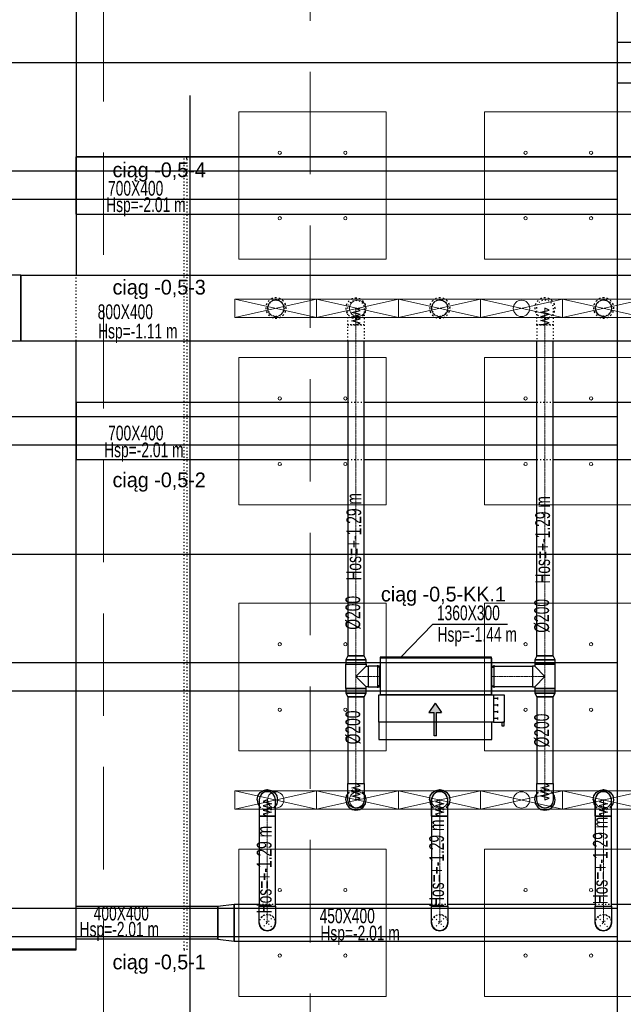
# Model space of a CAD drawing. Header units: centimetres. Extents: x -228435 to 46820, y -89367 to 152985.
# Tile 25 of 252: x -54615 to -47247, y 5505 to 17524. Entities that reach past the tile are written whole.
import ezdxf

# ---------------------------------------------------------------- set-up
doc = ezdxf.new("R2010")
doc.units = ezdxf.units.CM
doc.header["$LTSCALE"] = 50
for name, pattern in [('01-103-Went PP_poziom-0_5$0$DASHDOT', [25.4, 12.7, -6.35, 0, -6.35]), ('Balustrady$0$DASHED', [0.75, 0.5, -0.25]), ('CADVENT_CENTERLINE', [9.9, 7.4, -1, 0.5, -1]), ('CADVENT_HIDDEN', [0.8, 0.25, -0.55]), ('Kondygnacja  -0_5$0$HIDDEN', [9.525, 6.35, -3.175]), ('Kondygnacja  -0_5$0$HIDDEN2', [4.7625, 3.175, -1.5875]), ('Osie rzutów$0$DASHDOT2', [12.7, 6.35, -3.175, 0, -3.175])]:
    doc.linetypes.add(name, pattern=pattern)
doc.layers.get('0').update_dxf_attribs({"color": 8})
for name, color, linetype in [('01-103-Went PP_poziom-0_5$0$L_Nawiew', 3, 'Continuous'), ('01-103-Went PP_poziom-0_5$0$L_oś symetrii', 7, 'Continuous'), ('ARCH_WIDOK_KONSTRUKCJA', 8, 'Continuous'), ('bgde-nawiewDETAILS', 1, 'Continuous'), ('bgde-nawiewEXP', 1, 'Continuous'), ('bgde-nawiewHIDDEN', 1, 'Continuous'), ('bgde-tekst', 7, 'Continuous'), ('bgde-wywiewSOL', 5, 'Continuous'), ('Kondygnacja  -0_5$0$ARCH_KONSTR_POWYŻEJ RZUTU', 8, 'Kondygnacja  -0_5$0$HIDDEN'), ('Kondygnacja  -0_5$0$ARCH_KONSTR_POWYŻEJ RZUTU_IST', 8, 'Kondygnacja  -0_5$0$HIDDEN2'), ('Osie rzutów$0$ARCH_INFO_OSIE_IST', 8, 'Osie rzutów$0$DASHDOT2'), ('Osie rzutów$0$ARCH_INFO_OSIE_OPISY_IST', 8, 'Continuous')]:
    doc.layers.add(name, color=color, linetype=linetype)
for name, color, linetype, lineweight in [('bgde-nawiewCEN', 7, 'Continuous', 13), ('bgde_AJ_specyfikacja', 2, 'Continuous', 30), ('bgde_nawiewnik', 11, 'Continuous', 5), ('SU Lampy kwadratowe  -05$0$ARCH_SUFITY_PODWIESZANE', 8, 'Continuous', 9)]:
    doc.layers.add(name, color=color, linetype=linetype, lineweight=lineweight)

# ---------------------------------------------------------------- blocks, each defined once
blk = doc.blocks.new('Osie rzutów')
at = {"layer": 'Osie rzutów$0$ARCH_INFO_OSIE_IST', "ltscale": 10}
for p, q in [((6860, 12510), (6860, 4623.26)), ((4436.04, 6200), (15156.54, 6200)), ((4436.04, 5600), (15156.54, 5600))]:
    blk.add_line(p, q, dxfattribs=at)
blk = doc.blocks.new('SU Lampy kwadratowe  -05$0$moduł sufitu')
at = {"layer": 'SU Lampy kwadratowe  -05$0$ARCH_SUFITY_PODWIESZANE'}
for points in [[(60, -60), (240, -60), (240, -240), (60, -240)], [(360, -60), (540, -60), (540, -240), (360, -240)], [(60, -360), (240, -360), (240, -540), (60, -540)], [(360, -360), (540, -360), (540, -540), (360, -540)]]:
    blk.add_lwpolyline(points, close=True, dxfattribs=at)
for centre in [(110, -110), (190, -110), (410, -110), (490, -110), (110, -190), (190, -190), (410, -190), (490, -190), (110, -410), (190, -410), (410, -410), (490, -410), (110, -490), (190, -490), (410, -490), (490, -490)]:
    blk.add_circle(centre, 2, dxfattribs=at)
blk = doc.blocks.new('SU Lampy kwadratowe  -05')
at = {"layer": 'SU Lampy kwadratowe  -05$0$ARCH_SUFITY_PODWIESZANE'}
for centre in [(7270, 5190), (7350, 5190), (7270, 5110), (7350, 5110)]:
    blk.add_circle(centre, 2, dxfattribs=at)
for p in [(6860, 6200), (6860, 5600)]:
    blk.add_blockref('SU Lampy kwadratowe  -05$0$moduł sufitu', p, dxfattribs=at)
blk = doc.blocks.new('Kondygnacja  -0_5$0$konstrukcja istniejąca -0.5')
at = {"layer": 'Kondygnacja  -0_5$0$ARCH_KONSTR_POWYŻEJ RZUTU_IST', "ltscale": 10}
for points in [[(7382, 6225), (7382, 7375)], [(7538, 6175), (7382, 6175), (7382, 6225), (7538, 6225), (7538, 6175)], [(7382, 5025), (7382, 6175)], [(7382, 6032.9), (6338.5, 6032.9), (6338.5, 6067.9), (7382, 6067.9)], [(7382, 5732.9), (6338.5, 5732.9), (6338.5, 5767.9), (7382, 5767.9)], [(7382, 5432.9), (6338.5, 5432.9), (6338.5, 5467.9), (7382, 5467.9)], [(7382, 5132.9), (6338.5, 5132.9), (6338.5, 5167.9), (7382, 5167.9)]]:
    blk.add_lwpolyline(points, dxfattribs=at)
blk = doc.blocks.new('*a487')
at = {"layer": 'bgde-tekst'}
blk.add_line((0, 0), (911, 0), dxfattribs=at)
blk = doc.blocks.new('*U502')
at = {"layer": '01-103-Went PP_poziom-0_5$0$L_oś symetrii', "linetype": '01-103-Went PP_poziom-0_5$0$DASHDOT', "lineweight": -3}
blk.add_line((0, 0, 0), (0, 0), dxfattribs=at)
blk = doc.blocks.new('A$C066D7839')
at = {"layer": 'bgde_nawiewnik'}
for p, q in [((-50, -11.15), (-50, 11.15)), ((-50, 11.15), (50, 11.15)), ((-50, -11.15), (50, 11.15)), ((50, -11.15), (-50, 11.15)), ((50, 11.15), (50, -11.15)), ((50, -11.15), (-50, -11.15))]:
    blk.add_line(p, q, dxfattribs=at)
blk.add_circle((0, 0), 10, dxfattribs=at)
blk = doc.blocks.new('A$C5B3E7367')
at = {"layer": '01-103-Went PP_poziom-0_5$0$L_Nawiew'}
h = blk.add_hatch(color=256, dxfattribs=at)
h.paths.add_polyline_path([(215, 704), (215, 674), (332, 674), (332, 612), (446, 689), (332, 766), (332, 704)])
h.paths.add_polyline_path([(48, 704), (48, 674), (215, 674), (215, 704)])
for p, q in [((215, 1525), (165, 1525)), ((165, 1525), (165, 1505)), ((165, 1505), (215, 1505)), ((215, 1400), (215, 1530)), ((545, 1530), (215, 1530)), ((215, 1530), (215, 1515)), ((244, 1452), (269, 1452)), ((256, 1452), (256, 1400)), ((326, 1452), (351, 1452)), ((339, 1452), (339, 1400)), ((409, 1452), (434, 1452)), ((421, 1452), (421, 1400)), ((491, 1452), (516, 1452)), ((504, 1452), (504, 1400)), ((545, 1400), (545, 1530)), ((0, 1378), (215, 1378)), ((0, 0), (0, 1378)), ((545, 1400), (215, 1400)), ((215, 1400), (215, 1378)), ((215, 1378), (215, 0)), ((545, 0), (545, 1400)), ((446, 689), (332, 766)), ((332, 704), (332, 766)), ((48, 704), (332, 704)), ((48, 704), (48, 674)), ((48, 674), (332, 674)), ((446, 689), (332, 612)), ((332, 612), (332, 674)), ((215, 0), (0, 0)), ((215, 0), (545, 0))]:
    blk.add_line(p, q, dxfattribs=at)
blk = doc.blocks.new('A$C53CA46B8')
at = {"layer": 'bgde-wywiewSOL'}
for p, q in [((200, 481), (-250, 481)), ((-250, 481), (-250, -879)), ((113, 511), (-162, 511)), ((-137, 481), (-137, 511)), ((88, 481), (88, 511)), ((200, 481), (200, -879)), ((200, -879), (-250, -879)), ((113, -909), (-162, -909)), ((-137, -879), (-137, -909)), ((88, -879), (88, -909))]:
    blk.add_line(p, q, dxfattribs=at)
at = {"layer": '01-103-Went PP_poziom-0_5$0$L_Nawiew'}
blk.add_blockref('A$C5B3E7367', (-795, -894), dxfattribs=at)

msp = doc.modelspace()

# ---------------------------------------------------------------- linework, layer by layer
at = {"linetype": 'Balustrady$0$DASHED', "lineweight": 20, "ltscale": 50}
msp.add_lwpolyline([(-53592.361, 52511.025), (-51070.214, 52511.025), (-51070.214, 5276.785), (-53592.361, 5276.785)], close=True, dxfattribs=at)
at = {"layer": '01-103-Went PP_poziom-0_5$0$L_Nawiew'}
for p, q in [((-49590.078, 7800.024, 268.272), (-49590.078, 8005.365, 268.272)), ((-49390.078, 7800.024, 268.272), (-49390.078, 8009.779, 268.272)), ((-47590.04, 7800.024, 1978.272), (-47590.04, 8005.365, 1978.272)), ((-47390.04, 7800.024, 1978.272), (-47390.04, 8009.779, 1978.272))]:
    msp.add_line(p, q, dxfattribs=at)
at = {"layer": 'ARCH_WIDOK_KONSTRUKCJA', "linetype": 'CADVENT_HIDDEN', "elevation": 0}
msp.add_lwpolyline([(-52572.2, 15829.984), (-52612.2, 15829.984), (-52612.2, 6169.984), (-52572.2, 6169.984)], close=True, dxfattribs=at)
at = {"layer": 'bgde-nawiewCEN', "linetype": 'CADVENT_CENTERLINE', "ltscale": 0.06}
for p, q in [((-50510.304, 13999.873), (-50510.304, 13999.399)), ((-50510.304, 13999.399), (-50510.304, 13998.273)), ((-50510.304, 13998.273), (-50510.304, 13996.081)), ((-50510.304, 13996.081), (-50510.304, 13992.466)), ((-50510.304, 13992.466), (-50510.304, 13987.073)), ((-50510.304, 13987.073), (-50510.304, 13979.547)), ((-50510.304, 13979.547), (-50510.304, 13969.532)), ((-50510.304, 13969.532), (-50510.304, 13956.673)), ((-50510.304, 13956.673), (-50510.304, 13940.614)), ((-48204.212, 14003.947), (-48204.212, 14003.459)), ((-48204.212, 14003.459), (-48204.212, 14002.301)), ((-48204.212, 14002.301), (-48204.212, 14000.045)), ((-48204.212, 14000.045), (-48204.212, 13996.326)), ((-48204.212, 13996.326), (-48204.212, 13990.778)), ((-48204.212, 13990.778), (-48204.212, 13983.036)), ((-48204.212, 13983.036), (-48204.212, 13972.732)), ((-48204.212, 13972.732), (-48204.212, 13959.503)), ((-48204.212, 13959.503), (-48204.212, 13942.981)), ((-48204.212, 13942.981), (-48204.212, 13922.801)), ((-50510.304, 13940.614), (-50510.304, 13920.999)), ((-50510.304, 13920.999), (-50510.304, 13897.473)), ((-50510.304, 13897.473), (-50510.304, 13869.681)), ((-50510.304, 13869.681), (-50510.304, 13818.569)), ((-48204.212, 13922.801), (-48204.212, 13898.597)), ((-48204.212, 13898.597), (-48204.212, 13870.004)), ((-48204.212, 13870.004), (-48204.212, 13817.421)), ((-50510.304, 13818.569), (-50510.304, 13799.873)), ((-50510.304, 9758.233), (-50510.304, 13799.873)), ((-48204.212, 13817.421), (-48204.212, 13798.186)), ((-48204.212, 9758.233), (-48204.212, 13798.186)), ((-50510.304, 9655.233), (-50510.304, 9758.233)), ((-48204.212, 9655.233), (-48204.212, 9758.233)), ((-50510.304, 9655.233), (-50510.304, 9507.233)), ((-48204.212, 9655.233), (-48204.212, 9507.233)), ((-50510.304, 9507.233), (-50510.304, 9359.233)), ((-50360.304, 9507.233), (-50510.304, 9507.233)), ((-50360.304, 9507.233), (-50220.304, 9507.233)), ((-50216.304, 9507.233), (-50220.304, 9507.233)), ((-48856.304, 9507.233), (-48852.304, 9507.233)), ((-48354.212, 9507.233), (-48852.304, 9507.233)), ((-48354.212, 9507.233), (-48204.212, 9507.233)), ((-48204.212, 9507.233), (-48204.212, 9359.233)), ((-50510.304, 9359.233), (-50510.304, 9256.233)), ((-50510.304, 9256.233), (-50510.304, 8200.12)), ((-48204.212, 9359.233), (-48204.212, 9256.233)), ((-48204.212, 9256.233), (-48204.212, 8198.703)), ((-50510.304, 8200.12), (-50510.304, 8181.437)), ((-50510.304, 8181.437), (-50510.304, 8130.36)), ((-48204.212, 8198.703), (-48204.212, 8180.152)), ((-48204.212, 8180.152), (-48204.212, 8129.438)), ((-50510.304, 8130.36), (-50510.304, 8102.587)), ((-50510.304, 8102.587), (-50510.304, 8079.077)), ((-50510.304, 8079.077), (-50510.304, 8059.475)), ((-50510.304, 8059.475), (-50510.304, 8043.427)), ((-48204.212, 8129.438), (-48204.212, 8101.861)), ((-48204.212, 8101.861), (-48204.212, 8078.518)), ((-48204.212, 8078.518), (-48204.212, 8059.055)), ((-48204.212, 8059.055), (-48204.212, 8043.121)), ((-51592.62, 7999.653), (-51592.62, 8000.127)), ((-51592.62, 7998.527), (-51592.62, 7999.653)), ((-51592.62, 7996.334), (-51592.62, 7998.527)), ((-51592.62, 7992.719), (-51592.62, 7996.334)), ((-51592.62, 7987.327), (-51592.62, 7992.719)), ((-51592.62, 7979.801), (-51592.62, 7987.327)), ((-51592.62, 7969.786), (-51592.62, 7979.801)), ((-51592.62, 7956.927), (-51592.62, 7969.786)), ((-51592.62, 7940.867), (-51592.62, 7956.927)), ((-51592.62, 7921.253), (-51592.62, 7940.867)), ((-50510.304, 8043.427), (-50510.304, 8030.576)), ((-50510.304, 8030.576), (-50510.304, 8020.568)), ((-50510.304, 8020.568), (-50510.304, 8013.047)), ((-50510.304, 8013.047), (-50510.304, 8007.658)), ((-50510.304, 8007.658), (-50510.304, 8004.046)), ((-50510.304, 8004.046), (-50510.304, 8001.855)), ((-50510.304, 8001.855), (-50510.304, 8000.73)), ((-50510.304, 8000.73), (-50510.304, 8000.256)), ((-49487.942, 7999.843), (-49487.942, 8000.317)), ((-49487.942, 7998.717), (-49487.942, 7999.843)), ((-49487.942, 7996.524), (-49487.942, 7998.717)), ((-49487.942, 7992.909), (-49487.942, 7996.524)), ((-49487.942, 7987.517), (-49487.942, 7992.909)), ((-49487.942, 7979.991), (-49487.942, 7987.517)), ((-49487.942, 7969.976), (-49487.942, 7979.991)), ((-49487.942, 7957.117), (-49487.942, 7969.976)), ((-49487.942, 7941.058), (-49487.942, 7957.117)), ((-49487.942, 7921.443), (-49487.942, 7941.058)), ((-48204.212, 8043.121), (-48204.212, 8030.361)), ((-48204.212, 8030.361), (-48204.212, 8020.424)), ((-48204.212, 8020.424), (-48204.212, 8012.957)), ((-48204.212, 8012.957), (-48204.212, 8007.606)), ((-48204.212, 8007.606), (-48204.212, 8004.019)), ((-48204.212, 8004.019), (-48204.212, 8001.844)), ((-48204.212, 8001.844), (-48204.212, 8000.726)), ((-48204.212, 8000.726), (-48204.212, 8000.256)), ((-47490.304, 7999.948), (-47490.304, 8000.422)), ((-47490.304, 7998.822), (-47490.304, 7999.948)), ((-47490.304, 7996.629), (-47490.304, 7998.822)), ((-47490.304, 7993.015), (-47490.304, 7996.629)), ((-47490.304, 7987.622), (-47490.304, 7993.015)), ((-47490.304, 7980.096), (-47490.304, 7987.622)), ((-47490.304, 7970.081), (-47490.304, 7980.096)), ((-47490.304, 7957.222), (-47490.304, 7970.081)), ((-47490.304, 7941.163), (-47490.304, 7957.222)), ((-47490.304, 7921.548), (-47490.304, 7941.163)), ((-51592.62, 7897.727), (-51592.62, 7921.253)), ((-51592.62, 7869.934), (-51592.62, 7897.727)), ((-51592.62, 7818.823), (-51592.62, 7869.934)), ((-51592.62, 7800.127), (-51592.62, 7818.823)), ((-49487.942, 7897.917), (-49487.942, 7921.443)), ((-49487.942, 7870.124), (-49487.942, 7897.917)), ((-49487.942, 7819.013), (-49487.942, 7870.124)), ((-49487.942, 7800.317), (-49487.942, 7819.013)), ((-47490.304, 7898.022), (-47490.304, 7921.548)), ((-47490.304, 7870.229), (-47490.304, 7898.022)), ((-47490.304, 7819.118), (-47490.304, 7870.229)), ((-47490.304, 7800.422), (-47490.304, 7819.118)), ((-51592.62, 6701.338), (-51592.62, 7800.127)), ((-49487.942, 6701.338), (-49487.942, 7800.317)), ((-47490.304, 6701.338), (-47490.304, 7800.422)), ((-51592.62, 6701.338), (-51592.62, 6501.338)), ((-49487.942, 6701.338), (-49487.942, 6501.338)), ((-47490.304, 6501.338), (-47490.304, 6701.338))]:
    msp.add_line(p, q, dxfattribs=at)
at = {"layer": 'bgde-nawiewDETAILS', "linetype": 'CADVENT_HIDDEN'}
for p, q in [((-51663.331, 6430.628), (-51521.91, 6572.049)), ((-51663.331, 6572.049), (-51521.91, 6430.628)), ((-49558.653, 6430.628), (-49417.232, 6572.049)), ((-49558.653, 6572.049), (-49417.232, 6430.628)), ((-47561.014, 6430.628), (-47419.593, 6572.049)), ((-47561.014, 6572.049), (-47419.593, 6430.628))]:
    msp.add_line(p, q, dxfattribs=at)
at = {"layer": 'bgde-nawiewEXP', "linetype": 'Continuous'}
for points in [[(-55927.061, 6168.983), (-53927.061, 6168.983), (-53927.061, 6178.983), (-55927.061, 6178.983), (-55927.061, 21825.56)], [(-53927.061, 21825.56), (-53927.061, 14403.947)], [(-53927.061, 15850.001), (-25343.414, 15850.001), (-25343.414, 15150.001), (-25162.341, 15165.373), (-25012.266, 15210.898), (-24873.956, 15284.826), (-24752.726, 15384.317), (-24653.235, 15505.547), (-24579.307, 15643.857), (-24533.782, 15793.932), (-24518.41, 15974.997), (-25218.41, 15975.004), (-25220.331, 15930.495), (-25226.022, 15911.735), (-25235.264, 15894.446), (-25247.7, 15879.292), (-25262.855, 15866.855), (-25280.144, 15857.613), (-25298.904, 15851.922), (-25343.414, 15850.001)], [(-53927.061, 15150.001), (-53927.061, 15850.001)], [(-53927.061, 15150.001), (-25343.414, 15150.001), (-25343.414, 15850.001), (-53927.061, 15850.001)], [(-53927.061, 15850.001), (-53927.061, 15150.001)], [(-54602.063, 13603.947), (-54602.061, 13603.947), (-54602.061, 13603.947), (-54602.061, 14403.947), (-54602.063, 14403.947)], [(-54602.061, 14403.947), (-54602.061, 13603.947)], [(-54602.061, 14403.947), (-12174.813, 14403.947), (-12174.813, 13603.947), (-12164.813, 13603.947), (-12164.813, 14403.947), (-12174.813, 14403.947), (-12174.813, 13603.947)], [(-55927.061, 6168.983), (-55927.061, 6178.983), (-53927.061, 6178.983), (-53927.061, 13603.947)], [(-54602.061, 13603.947), (-12174.813, 13603.947)], [(-50610.304, 13603.947), (-50610.304, 9758.233), (-50410.304, 9758.233), (-50410.304, 13603.947)], [(-48304.212, 9758.233), (-48104.212, 9758.233), (-48104.212, 13603.947)], [(-48304.212, 9758.233), (-48304.212, 13603.947)], [(-53927.061, 12853.743), (-53927.061, 12153.743)], [(-53927.061, 12853.743), (-50610.304, 12853.743)], [(-53927.061, 12153.743), (-53927.061, 12853.743)], [(-50410.304, 12853.743), (-48304.212, 12853.743)], [(-48104.212, 12853.743), (-44586.025, 12853.743)], [(-53927.061, 12153.743), (-50610.304, 12153.743)], [(-50410.304, 12153.743), (-48304.212, 12153.743)], [(-48104.212, 12153.743), (-21795.878, 12153.743)], [(-50635.304, 9359.233), (-50635.304, 9655.233), (-50385.304, 9655.233), (-50385.304, 9632.233)], [(-50635.304, 9359.233), (-50385.304, 9359.233), (-50385.304, 9382.233), (-50510.304, 9507.233), (-50385.304, 9632.233), (-50360.304, 9632.233), (-50360.304, 9382.233), (-50385.304, 9382.233)], [(-50220.304, 9382.233), (-50220.304, 9632.233), (-50216.304, 9632.233)], [(-48856.304, 9382.233), (-48852.304, 9382.233), (-48852.304, 9632.233), (-48856.304, 9632.233)], [(-48329.212, 9382.233), (-48204.212, 9507.233), (-48329.212, 9632.233)], [(-50220.304, 9382.233), (-50216.304, 9382.233)], [(-51717.62, 8000.127), (-51708.105, 8047.962), (-51681.009, 8088.515), (-51640.456, 8115.612), (-51592.62, 8125.127), (-51544.785, 8115.612), (-51504.232, 8088.515), (-51477.135, 8047.962), (-51467.62, 8000.127), (-51477.135, 7952.291), (-51492.62, 7929.116)], [(-50635.304, 8000.256), (-50625.789, 7952.421), (-50598.692, 7911.868), (-50558.139, 7884.771), (-50510.304, 7875.256), (-50462.468, 7884.771), (-50421.915, 7911.868), (-50394.819, 7952.421), (-50385.304, 8000.256), (-50394.819, 8048.091), (-50410.304, 8071.266)], [(-50635.304, 8000.256), (-50625.789, 8048.091), (-50610.304, 8071.266)], [(-49612.942, 8000.317), (-49603.427, 8048.152), (-49576.331, 8088.705), (-49535.778, 8115.802), (-49487.942, 8125.317), (-49440.107, 8115.802), (-49399.554, 8088.705), (-49372.457, 8048.152), (-49362.942, 8000.317), (-49372.457, 7952.481), (-49387.942, 7929.307)], [(-48329.212, 8000.256), (-48319.697, 7952.421), (-48292.6, 7911.868), (-48252.047, 7884.771), (-48204.212, 7875.256), (-48156.376, 7884.771), (-48115.823, 7911.868), (-48088.727, 7952.421), (-48079.212, 8000.256), (-48088.727, 8048.091), (-48104.212, 8071.266)], [(-48329.212, 8000.256), (-48319.697, 8048.091), (-48304.212, 8071.266)], [(-47615.304, 8000.422), (-47605.789, 8048.257), (-47578.692, 8088.81), (-47538.139, 8115.907), (-47490.304, 8125.422), (-47442.468, 8115.907), (-47401.915, 8088.81), (-47374.819, 8048.257), (-47365.304, 8000.422), (-47374.819, 7952.587), (-47390.304, 7929.412)], [(-51717.62, 8000.127), (-51708.105, 7952.291), (-51692.62, 7929.116)], [(-49612.942, 8000.317), (-49603.427, 7952.481), (-49587.942, 7929.307)], [(-47615.304, 8000.422), (-47605.789, 7952.587), (-47590.304, 7929.412)], [(-52195.805, 6301.338), (-52195.805, 6701.338), (-51995.805, 6726.338), (-51995.805, 6276.338), (-40088.422, 6276.338), (-40088.422, 6726.338), (-40392.238, 6726.338)], [(-52195.805, 6301.338), (-51995.805, 6276.338), (-51995.805, 6726.338), (-51692.62, 6726.338)], [(-51492.62, 6726.338), (-49587.942, 6726.338)], [(-49387.942, 6726.338), (-47590.304, 6726.338)], [(-47390.304, 6726.338), (-46286.383, 6726.338)]]:
    msp.add_lwpolyline(points, dxfattribs=at)
for points in [[(-55127.061, 13603.947), (-54602.063, 13603.947), (-54602.063, 14403.947), (-55127.061, 14403.947)], [(-50635.304, 9710.076), (-50385.304, 9710.076), (-50410.304, 9758.233), (-50610.304, 9758.233)], [(-50216.304, 9732.233), (-48856.304, 9732.233), (-48856.304, 9742.233), (-50216.304, 9742.233)], [(-48329.212, 9710.076), (-48079.212, 9710.076), (-48104.212, 9758.233), (-48304.212, 9758.233)], [(-50635.304, 9655.233), (-50385.304, 9655.233), (-50385.304, 9710.076), (-50635.304, 9710.076)], [(-50360.304, 9382.233), (-50220.304, 9382.233), (-50220.304, 9632.233), (-50360.304, 9632.233), (-50360.304, 9391.748)], [(-50216.304, 9282.233), (-48856.304, 9282.233), (-48856.304, 9732.233), (-50216.304, 9732.233)], [(-48852.304, 9382.233), (-48852.304, 9632.233), (-48354.212, 9632.233), (-48354.212, 9382.233)], [(-48354.212, 9382.233), (-48329.212, 9382.233), (-48329.212, 9359.233), (-48079.212, 9359.233), (-48079.212, 9655.233), (-48329.212, 9655.233), (-48329.212, 9632.233), (-48354.212, 9632.233), (-48354.212, 9391.748)], [(-48329.212, 9655.233), (-48079.212, 9655.233), (-48079.212, 9710.076), (-48329.212, 9710.076)], [(-50635.304, 9304.39), (-50385.304, 9304.39), (-50385.304, 9359.233), (-50635.304, 9359.233)], [(-50635.304, 9304.39), (-50610.304, 9256.233), (-50410.304, 9256.233), (-50385.304, 9304.39), (-50625.789, 9304.39)], [(-50610.304, 8200.121), (-50410.304, 8200.121), (-50410.304, 9256.233), (-50610.304, 9256.233)], [(-48329.212, 9304.39), (-48079.212, 9304.39), (-48079.212, 9359.233), (-48329.212, 9359.233)], [(-48329.212, 9304.39), (-48304.212, 9256.233), (-48104.212, 9256.233), (-48079.212, 9304.39), (-48319.697, 9304.39)], [(-48304.212, 8198.703), (-48104.212, 8198.703), (-48104.212, 9256.233), (-48304.212, 9256.233)], [(-50610.304, 8001.855), (-50610.304, 8200.12), (-50410.304, 8200.12), (-50410.304, 8000.256), (-50417.916, 7961.988), (-50439.593, 7929.545), (-50472.035, 7907.868), (-50510.304, 7900.256), (-50548.572, 7907.868), (-50581.014, 7929.545), (-50602.692, 7961.988), (-50610.304, 8000.256), (-50610.304, 8000.73)], [(-48304.212, 8000.256), (-48304.212, 8198.703), (-48104.212, 8198.703), (-48104.212, 8000.256), (-48111.824, 7961.988), (-48133.501, 7929.545), (-48165.943, 7907.868), (-48204.212, 7900.256), (-48242.48, 7907.868), (-48274.922, 7929.545), (-48296.6, 7961.988)], [(-51692.62, 7969.786), (-51692.62, 7800.127), (-51492.62, 7800.127), (-51492.62, 8000.127), (-51500.232, 8038.395), (-51521.91, 8070.837), (-51554.352, 8092.515), (-51592.62, 8100.127), (-51630.889, 8092.515), (-51663.331, 8070.837), (-51685.008, 8038.395), (-51692.62, 8000.127), (-51692.62, 7979.801)], [(-49587.942, 7800.317), (-49387.942, 7800.317), (-49387.942, 8000.317), (-49395.554, 8038.585), (-49417.232, 8071.028), (-49449.674, 8092.705), (-49487.942, 8100.317), (-49526.211, 8092.705), (-49558.653, 8071.028), (-49580.33, 8038.585), (-49587.942, 8000.317), (-49587.942, 7819.013)], [(-47590.304, 7970.081), (-47590.304, 7800.422), (-47390.304, 7800.422), (-47390.304, 8000.422), (-47397.916, 8038.69), (-47419.593, 8071.133), (-47452.035, 8092.81), (-47490.304, 8100.422), (-47528.572, 8092.81), (-47561.014, 8071.133), (-47582.692, 8038.69), (-47590.304, 8000.422), (-47590.304, 7980.096)], [(-51692.62, 6701.338), (-51492.62, 6701.338), (-51492.62, 7800.127), (-51692.62, 7800.127)], [(-49587.942, 6701.338), (-49387.942, 6701.338), (-49387.942, 7800.317), (-49587.942, 7800.317)], [(-47590.304, 6701.338), (-47390.304, 6701.338), (-47390.304, 7800.422), (-47590.304, 7800.422)], [(-53927.061, 6301.338), (-53927.061, 6701.338), (-52195.805, 6701.338), (-52195.805, 6301.338)], [(-51692.62, 6501.338), (-51692.62, 6701.338), (-51492.62, 6701.338), (-51492.62, 6501.338), (-51500.232, 6463.07), (-51521.91, 6430.628), (-51554.352, 6408.95), (-51592.62, 6401.338), (-51630.889, 6408.95), (-51663.331, 6430.628), (-51685.008, 6463.07)], [(-49587.942, 6501.338), (-49587.942, 6701.338), (-49387.942, 6701.338), (-49387.942, 6501.338), (-49395.554, 6463.07), (-49417.232, 6430.628), (-49449.674, 6408.95), (-49487.942, 6401.338), (-49526.211, 6408.95), (-49558.653, 6430.628), (-49580.33, 6463.07)], [(-47590.304, 6501.338), (-47590.304, 6701.338), (-47390.304, 6701.338), (-47390.304, 6501.338), (-47397.916, 6463.07), (-47419.593, 6430.628), (-47452.035, 6408.95), (-47490.304, 6401.338), (-47528.572, 6408.95), (-47561.014, 6430.628), (-47582.692, 6463.07)], [(-51692.62, 6501.338), (-51685.008, 6463.07), (-51663.331, 6430.628), (-51630.889, 6408.95), (-51592.62, 6401.338), (-51554.352, 6408.95), (-51521.91, 6430.628), (-51500.232, 6463.07), (-51492.62, 6501.338), (-51500.232, 6463.07), (-51521.91, 6430.628), (-51554.352, 6408.95), (-51592.62, 6401.338), (-51630.889, 6408.95), (-51663.331, 6430.628), (-51685.008, 6463.07)], [(-49587.942, 6501.338), (-49580.33, 6463.07), (-49558.653, 6430.628), (-49526.211, 6408.95), (-49487.942, 6401.338), (-49449.674, 6408.95), (-49417.232, 6430.628), (-49395.554, 6463.07), (-49387.942, 6501.338), (-49395.554, 6463.07), (-49417.232, 6430.628), (-49449.674, 6408.95), (-49487.942, 6401.338), (-49526.211, 6408.95), (-49558.653, 6430.628), (-49580.33, 6463.07)], [(-47590.304, 6501.338), (-47582.692, 6463.07), (-47561.014, 6430.628), (-47528.572, 6408.95), (-47490.304, 6401.338), (-47452.035, 6408.95), (-47419.593, 6430.628), (-47397.916, 6463.07), (-47390.304, 6501.338), (-47397.916, 6463.07), (-47419.593, 6430.628), (-47452.035, 6408.95), (-47490.304, 6401.338), (-47528.572, 6408.95), (-47561.014, 6430.628), (-47582.692, 6463.07)]]:
    msp.add_lwpolyline(points, close=True, dxfattribs=at)
at = {"layer": 'bgde-nawiewEXP'}
for points in [[(-50510.304, 8000.256), (-50460.304, 8021.539), (-50560.304, 8046.884), (-50460.304, 8072.087), (-50560.304, 8097.355), (-50460.304, 8122.873), (-50560.304, 8148.215), (-50460.304, 8173.656), (-50510.304, 8200.12)], [(-48204.212, 8000.256), (-48154.212, 8021.388), (-48254.212, 8046.553), (-48154.212, 8071.578), (-48254.212, 8096.666), (-48154.212, 8122.003), (-48254.212, 8147.165), (-48154.212, 8172.426), (-48204.212, 8198.703)], [(-51592.62, 8000.127), (-51642.62, 7978.663), (-51542.62, 7953.569), (-51642.62, 7928.129), (-51542.62, 7902.574), (-51642.62, 7876.732), (-51542.62, 7851.043), (-51642.62, 7825.235), (-51592.62, 7800.127)], [(-49487.942, 8000.317), (-49537.942, 7979.019), (-49437.942, 7953.657), (-49537.942, 7928.437), (-49437.942, 7903.152), (-49537.942, 7877.617), (-49437.942, 7852.258), (-49537.942, 7826.799), (-49487.942, 7800.317)], [(-47490.304, 8000.422), (-47540.304, 7979.124), (-47440.304, 7953.762), (-47540.304, 7928.542), (-47440.304, 7903.257), (-47540.304, 7877.722), (-47440.304, 7852.363), (-47540.304, 7826.904), (-47490.304, 7800.422)]]:
    msp.add_lwpolyline(points, dxfattribs=at)
at = {"layer": 'bgde-nawiewHIDDEN', "linetype": 'CADVENT_HIDDEN'}
for points in [[(-54602.063, 14403.947), (-54602.063, 14403.947)], [(-51612.264, 14003.947), (-51602.749, 13956.112), (-51575.652, 13915.559), (-51535.099, 13888.462), (-51487.264, 13878.947), (-51439.428, 13888.462), (-51398.875, 13915.559), (-51371.779, 13956.112), (-51362.264, 14003.947), (-51371.779, 14051.782), (-51398.875, 14092.335), (-51439.428, 14119.432), (-51487.264, 14128.947), (-51535.099, 14119.432), (-51575.652, 14092.335), (-51602.749, 14051.782)], [(-51612.264, 14003.947), (-51602.749, 13956.112), (-51575.652, 13915.559), (-51535.099, 13888.462), (-51487.264, 13878.947), (-51439.428, 13888.462), (-51398.875, 13915.559), (-51371.779, 13956.112), (-51362.264, 14003.947), (-51371.779, 14051.782), (-51398.875, 14092.335), (-51439.428, 14119.432), (-51487.264, 14128.947), (-51535.099, 14119.432), (-51575.652, 14092.335), (-51602.749, 14051.782)], [(-51587.264, 14003.947), (-51579.652, 13965.679), (-51557.974, 13933.236), (-51525.532, 13911.559), (-51487.264, 13903.947), (-51448.995, 13911.559), (-51416.553, 13933.236), (-51394.876, 13965.679), (-51387.264, 14003.947), (-51394.876, 14042.215), (-51416.553, 14074.658), (-51448.995, 14096.335), (-51487.264, 14103.947), (-51525.532, 14096.335), (-51557.974, 14074.658), (-51579.652, 14042.215)], [(-50635.304, 13999.873), (-50625.789, 13952.038), (-50598.692, 13911.485), (-50558.139, 13884.388), (-50510.304, 13874.873), (-50462.468, 13884.388), (-50421.915, 13911.485), (-50394.819, 13952.038), (-50385.304, 13999.873), (-50394.819, 14047.709), (-50421.915, 14088.261), (-50462.468, 14115.358), (-50510.304, 14124.873), (-50558.139, 14115.358), (-50598.692, 14088.261), (-50625.789, 14047.709)], [(-50635.304, 13999.873), (-50625.789, 13952.038), (-50598.692, 13911.485), (-50558.139, 13884.388), (-50510.304, 13874.873), (-50462.468, 13884.388), (-50421.915, 13911.485), (-50394.819, 13952.038), (-50385.304, 13999.873), (-50394.819, 14047.709), (-50421.915, 14088.261), (-50462.468, 14115.358), (-50510.304, 14124.873), (-50558.139, 14115.358), (-50598.692, 14088.261), (-50625.789, 14047.709)], [(-50610.304, 13799.873), (-50610.304, 13999.873), (-50602.692, 14038.141), (-50581.014, 14070.584), (-50548.572, 14092.261), (-50510.304, 14099.873), (-50472.035, 14092.261), (-50439.593, 14070.584), (-50417.916, 14038.141), (-50410.304, 13999.873), (-50410.304, 13799.873), (-50602.692, 13799.873)], [(-49612.264, 14003.947), (-49602.749, 13956.112), (-49575.652, 13915.559), (-49535.099, 13888.462), (-49487.264, 13878.947), (-49439.428, 13888.462), (-49398.875, 13915.559), (-49371.779, 13956.112), (-49362.264, 14003.947), (-49371.779, 14051.782), (-49398.875, 14092.335), (-49439.428, 14119.432), (-49487.264, 14128.947), (-49535.099, 14119.432), (-49575.652, 14092.335), (-49602.749, 14051.782)], [(-49612.264, 14003.947), (-49602.749, 13956.112), (-49575.652, 13915.559), (-49535.099, 13888.462), (-49487.264, 13878.947), (-49439.428, 13888.462), (-49398.875, 13915.559), (-49371.779, 13956.112), (-49362.264, 14003.947), (-49371.779, 14051.782), (-49398.875, 14092.335), (-49439.428, 14119.432), (-49487.264, 14128.947), (-49535.099, 14119.432), (-49575.652, 14092.335), (-49602.749, 14051.782)], [(-49587.264, 14003.947), (-49579.652, 13965.679), (-49557.974, 13933.236), (-49525.532, 13911.559), (-49487.264, 13903.947), (-49448.995, 13911.559), (-49416.553, 13933.236), (-49394.876, 13965.679), (-49387.264, 14003.947), (-49394.876, 14042.215), (-49416.553, 14074.658), (-49448.995, 14096.335), (-49487.264, 14103.947), (-49525.532, 14096.335), (-49557.974, 14074.658), (-49579.652, 14042.215)], [(-48329.212, 14003.947), (-48319.697, 13956.112), (-48292.6, 13915.559), (-48252.047, 13888.462), (-48204.212, 13878.947), (-48156.376, 13888.462), (-48115.823, 13915.559), (-48088.727, 13956.112), (-48079.212, 14003.947), (-48088.727, 14051.782), (-48115.823, 14092.335), (-48156.376, 14119.432), (-48204.212, 14128.947), (-48252.047, 14119.432), (-48292.6, 14092.335), (-48319.697, 14051.782)], [(-48329.212, 14003.947), (-48319.697, 13956.112), (-48292.6, 13915.559), (-48252.047, 13888.462), (-48204.212, 13878.947), (-48156.376, 13888.462), (-48115.823, 13915.559), (-48088.727, 13956.112), (-48079.212, 14003.947), (-48088.727, 14051.782), (-48115.823, 14092.335), (-48156.376, 14119.432), (-48204.212, 14128.947), (-48252.047, 14119.432), (-48292.6, 14092.335), (-48319.697, 14051.782)], [(-48304.212, 13798.186), (-48304.212, 14003.947), (-48296.6, 14042.215), (-48274.922, 14074.658), (-48242.48, 14096.335), (-48204.212, 14103.947), (-48165.943, 14096.335), (-48133.501, 14074.658), (-48111.824, 14042.215), (-48104.212, 14003.947), (-48104.212, 13798.186), (-48296.6, 13798.186)], [(-47612.264, 14003.947), (-47602.749, 13956.112), (-47575.652, 13915.559), (-47535.099, 13888.462), (-47487.264, 13878.947), (-47439.428, 13888.462), (-47398.875, 13915.559), (-47371.779, 13956.112), (-47362.264, 14003.947), (-47371.779, 14051.782), (-47398.875, 14092.335), (-47439.428, 14119.432), (-47487.264, 14128.947), (-47535.099, 14119.432), (-47575.652, 14092.335), (-47602.749, 14051.782)], [(-47612.264, 14003.947), (-47602.749, 13956.112), (-47575.652, 13915.559), (-47535.099, 13888.462), (-47487.264, 13878.947), (-47439.428, 13888.462), (-47398.875, 13915.559), (-47371.779, 13956.112), (-47362.264, 14003.947), (-47371.779, 14051.782), (-47398.875, 14092.335), (-47439.428, 14119.432), (-47487.264, 14128.947), (-47535.099, 14119.432), (-47575.652, 14092.335), (-47602.749, 14051.782)], [(-47587.264, 14003.947), (-47579.652, 13965.679), (-47557.974, 13933.236), (-47525.532, 13911.559), (-47487.264, 13903.947), (-47448.995, 13911.559), (-47416.553, 13933.236), (-47394.876, 13965.679), (-47387.264, 14003.947), (-47394.876, 14042.215), (-47416.553, 14074.658), (-47448.995, 14096.335), (-47487.264, 14103.947), (-47525.532, 14096.335), (-47557.974, 14074.658), (-47579.652, 14042.215)], [(-47587.264, 14003.947), (-47579.652, 14042.215), (-47557.974, 14074.658), (-47525.532, 14096.335), (-47487.264, 14103.947), (-47448.995, 14096.335), (-47416.553, 14074.658), (-47394.876, 14042.215), (-47387.264, 14003.947), (-47394.876, 13965.679), (-47416.553, 13933.236), (-47448.995, 13911.559), (-47487.264, 13903.947), (-47525.532, 13911.559), (-47557.974, 13933.236), (-47579.652, 13965.679)], [(-54602.063, 13603.947), (-54602.063, 13603.947)], [(-51692.62, 6501.338), (-51685.008, 6539.607), (-51663.331, 6572.049), (-51630.889, 6593.726), (-51592.62, 6601.338), (-51554.352, 6593.726), (-51521.91, 6572.049), (-51500.232, 6539.607), (-51492.62, 6501.338), (-51500.232, 6539.607), (-51521.91, 6572.049), (-51554.352, 6593.726), (-51592.62, 6601.338), (-51630.889, 6593.726), (-51663.331, 6572.049), (-51685.008, 6539.607)], [(-49587.942, 6501.338), (-49580.33, 6539.607), (-49558.653, 6572.049), (-49526.211, 6593.726), (-49487.942, 6601.338), (-49449.674, 6593.726), (-49417.232, 6572.049), (-49395.554, 6539.607), (-49387.942, 6501.338), (-49395.554, 6539.607), (-49417.232, 6572.049), (-49449.674, 6593.726), (-49487.942, 6601.338), (-49526.211, 6593.726), (-49558.653, 6572.049), (-49580.33, 6539.607)], [(-47590.304, 6501.338), (-47582.692, 6539.607), (-47561.014, 6572.049), (-47528.572, 6593.726), (-47490.304, 6601.338), (-47452.035, 6593.726), (-47419.593, 6572.049), (-47397.916, 6539.607), (-47390.304, 6501.338), (-47397.916, 6539.607), (-47419.593, 6572.049), (-47452.035, 6593.726), (-47490.304, 6601.338), (-47528.572, 6593.726), (-47561.014, 6572.049), (-47582.692, 6539.607)]]:
    msp.add_lwpolyline(points, close=True, dxfattribs=at)
for points in [[(-54602.061, 13603.947), (-54602.059, 13603.947), (-54602.059, 14403.947), (-54602.061, 14403.947)], [(-53927.061, 13603.947), (-53927.061, 14403.947)], [(-51587.264, 14003.947), (-51579.652, 14042.215), (-51557.974, 14074.658), (-51525.532, 14096.335), (-51487.264, 14103.947), (-51448.995, 14096.335), (-51416.553, 14074.658), (-51394.876, 14042.215), (-51416.553, 14074.658)], [(-49587.264, 14003.947), (-49579.652, 14042.215), (-49557.974, 14074.658), (-49525.532, 14096.335), (-49487.264, 14103.947), (-49448.995, 14096.335)], [(-49448.995, 14096.335), (-49487.264, 14103.947)], [(-49448.995, 14096.335), (-49416.553, 14074.658), (-49394.876, 14042.215), (-49387.264, 14003.947), (-49394.876, 13965.679), (-49416.553, 13933.236), (-49448.995, 13911.559), (-49487.264, 13903.947)], [(-51587.264, 14003.947), (-51579.652, 13965.679), (-51557.974, 13933.236), (-51525.532, 13911.559), (-51487.264, 13903.947), (-51448.995, 13911.559), (-51416.553, 13933.236), (-51394.876, 13965.679)], [(-51394.876, 14042.215), (-51387.264, 14003.947), (-51394.876, 13965.679), (-51416.553, 13933.236)], [(-49587.264, 14003.947), (-49579.652, 13965.679), (-49557.974, 13933.236), (-49525.532, 13911.559), (-49487.264, 13903.947), (-49448.995, 13911.559)], [(-50610.304, 13603.947), (-50610.304, 13799.873), (-50410.304, 13799.873), (-50410.304, 13603.947)], [(-48304.212, 13798.186), (-48104.212, 13798.186), (-48104.212, 13603.947)], [(-48304.212, 13798.186), (-48304.212, 13603.947)], [(-50610.304, 12853.743), (-50410.304, 12853.743)], [(-48304.212, 12853.743), (-48104.212, 12853.743)], [(-50610.304, 12153.743), (-50410.304, 12153.743)], [(-48304.212, 12153.743), (-48104.212, 12153.743)], [(-50216.304, 9382.233), (-50216.304, 9632.233)], [(-48856.304, 9382.233), (-48856.304, 9632.233)], [(-51717.62, 8000.127), (-51708.105, 8047.962), (-51681.009, 8088.515), (-51640.456, 8115.612), (-51592.62, 8125.127), (-51544.785, 8115.612), (-51504.232, 8088.515), (-51477.135, 8047.962), (-51467.62, 8000.127), (-51477.135, 7952.291), (-51504.232, 7911.738), (-51544.785, 7884.642), (-51592.62, 7875.127), (-51640.456, 7884.642), (-51681.009, 7911.738), (-51640.456, 7884.642), (-51592.62, 7875.127), (-51544.785, 7884.642), (-51504.232, 7911.738), (-51492.62, 7929.116)], [(-50635.304, 8000.256), (-50625.789, 7952.421), (-50598.692, 7911.868), (-50558.139, 7884.771), (-50510.304, 7875.256), (-50462.468, 7884.771), (-50421.915, 7911.868), (-50394.819, 7952.421), (-50385.304, 8000.256), (-50394.819, 8048.091), (-50421.915, 8088.644), (-50462.468, 8115.741), (-50510.304, 8125.256), (-50558.139, 8115.741), (-50598.692, 8088.644), (-50610.304, 8071.266)], [(-50635.304, 8000.256), (-50625.789, 8048.091), (-50598.692, 8088.644), (-50558.139, 8115.741), (-50510.304, 8125.256), (-50462.468, 8115.741), (-50421.915, 8088.644), (-50410.304, 8071.266)], [(-49612.942, 8000.317), (-49603.427, 8048.152), (-49576.331, 8088.705), (-49535.778, 8115.802), (-49487.942, 8125.317), (-49440.107, 8115.802), (-49399.554, 8088.705), (-49372.457, 8048.152), (-49362.942, 8000.317), (-49372.457, 7952.481), (-49399.554, 7911.929), (-49440.107, 7884.832), (-49487.942, 7875.317), (-49535.778, 7884.832), (-49576.331, 7911.929), (-49535.778, 7884.832), (-49487.942, 7875.317), (-49440.107, 7884.832), (-49399.554, 7911.929), (-49387.942, 7929.307)], [(-48329.212, 8000.256), (-48319.697, 7952.421), (-48292.6, 7911.868), (-48252.047, 7884.771), (-48204.212, 7875.256), (-48156.376, 7884.771), (-48115.823, 7911.868), (-48088.727, 7952.421), (-48079.212, 8000.256), (-48088.727, 8048.091), (-48115.823, 8088.644), (-48156.376, 8115.741), (-48204.212, 8125.256), (-48252.047, 8115.741), (-48292.6, 8088.644), (-48304.212, 8071.266)], [(-48329.212, 8000.256), (-48319.697, 8048.091), (-48292.6, 8088.644), (-48252.047, 8115.741), (-48204.212, 8125.256), (-48156.376, 8115.741), (-48115.823, 8088.644), (-48104.212, 8071.266)], [(-47615.304, 8000.422), (-47605.789, 8048.257), (-47578.692, 8088.81), (-47538.139, 8115.907), (-47490.304, 8125.422), (-47442.468, 8115.907), (-47401.915, 8088.81), (-47374.819, 8048.257), (-47365.304, 8000.422), (-47374.819, 7952.587), (-47401.915, 7912.034), (-47442.468, 7884.937), (-47490.304, 7875.422), (-47538.139, 7884.937), (-47578.692, 7912.034), (-47538.139, 7884.937), (-47490.304, 7875.422), (-47442.468, 7884.937), (-47401.915, 7912.034), (-47390.304, 7929.412)], [(-51717.62, 8000.127), (-51708.105, 7952.291), (-51681.009, 7911.738), (-51692.62, 7929.116)], [(-49612.942, 8000.317), (-49603.427, 7952.481), (-49576.331, 7911.929), (-49587.942, 7929.307)], [(-47615.304, 8000.422), (-47605.789, 7952.587), (-47578.692, 7912.034), (-47590.304, 7929.412)], [(-51692.62, 6726.338), (-51492.62, 6726.338)], [(-49587.942, 6726.338), (-49387.942, 6726.338)], [(-47590.304, 6726.338), (-47390.304, 6726.338)]]:
    msp.add_lwpolyline(points, dxfattribs=at)
at = {"layer": 'bgde-nawiewHIDDEN'}
for points in [[(-51487.264, 14003.947), (-51487.264, 14003.947)], [(-50510.304, 13799.873), (-50460.304, 13819.969), (-50560.304, 13846.065), (-50460.304, 13872.097), (-50560.304, 13898.358), (-50460.304, 13924.43), (-50560.304, 13949.85), (-50460.304, 13974.873), (-50510.304, 13999.873)], [(-49487.264, 14003.947), (-49487.264, 14003.947)], [(-48204.212, 13798.186), (-48254.212, 13799.955), (-48154.212, 13825.282), (-48254.212, 13851.346), (-48154.212, 13877.328), (-48254.212, 13902.41), (-48154.212, 13927.661), (-48254.212, 13953.365), (-48154.212, 13978.668), (-48204.212, 14003.947)], [(-47487.264, 14003.947), (-47487.264, 14003.947)]]:
    msp.add_lwpolyline(points, dxfattribs=at)
at = {"layer": 'bgde-tekst'}
msp.add_lwpolyline([(-49572.321, 10143.142), (-49968.814, 9736.27), (-49968.814, 9736.27)], dxfattribs=at)
at = {"layer": 'bgde-tekst', "elevation": 1920}
msp.add_lwpolyline([(-49572.321, 10143.142), (-49968.814, 9736.27), (-49968.814, 9736.27)], dxfattribs=at)

# ---------------------------------------------------------------- block references
at = {"layer": '01-103-Went PP_poziom-0_5$0$L_Nawiew', "xscale": 10, "yscale": 10, "zscale": 10}
for p in [(-51490.04, 14000, 1978.088), (-50490.04, 14000, 1978.088), (-49490.04, 14000, 1978.088), (-48490.04, 14000, 1978.088), (-47490.04, 14000, 1978.088), (-51490.04, 8000, 1913.286), (-50490.04, 8000, 1913.286), (-49490.04, 8000, 1913.286), (-48490.04, 8000, 1913.286), (-47490.04, 8000, 1913.286)]:
    msp.add_blockref('A$C066D7839', p, dxfattribs=at)
at = {"layer": '01-103-Went PP_poziom-0_5$0$L_Nawiew', "extrusion": (0, -1, 2.22045e-16)}
for p in [(-51329.425, 80.137, -14003.965), (-50329.425, 80.137, -14003.965), (-49329.425, 80.137, -14003.965), (-47329.425, 80.137, -14003.965)]:
    msp.add_blockref('*U502', p, dxfattribs=at)
at = {"layer": '01-103-Went PP_poziom-0_5$0$L_Nawiew', "xscale": -1, "rotation": 270}
msp.add_blockref('A$C53CA46B8', (-49337.442, 9530.803, 1920), dxfattribs=at)
at = {"layer": 'bgde-tekst'}
for p in [(-49572.321, 10143.142), (-49572.321, 10143.142, 1920)]:
    msp.add_blockref('*a487', p, dxfattribs=at)
at = {"layer": 'Kondygnacja  -0_5$0$ARCH_KONSTR_POWYŻEJ RZUTU', "xscale": 10, "yscale": 10, "zscale": 10}
msp.add_blockref('Kondygnacja  -0_5$0$konstrukcja istniejąca -0.5', (-121140, -45000), dxfattribs=at)
at = {"layer": 'Osie rzutów$0$ARCH_INFO_OSIE_OPISY_IST', "xscale": 10, "yscale": 10, "zscale": 10}
msp.add_blockref('Osie rzutów', (-121140, -45000), dxfattribs=at)
at = {"layer": 'SU Lampy kwadratowe  -05$0$ARCH_SUFITY_PODWIESZANE', "xscale": 10, "yscale": 10, "zscale": 10}
msp.add_blockref('SU Lampy kwadratowe  -05', (-121140, -45000), dxfattribs=at)

# ---------------------------------------------------------------- texts
at = {"layer": 'bgde-tekst', "width": 0.7}
for s, p in [('700X400', (-53536.606, 15375.529)), ('700X400', (-53536.606, 15375.529, 1920)), ('Hsp=-2.01 m ', (-53559.144, 15175.76)), ('Hsp=-2.01 m ', (-53559.144, 15175.76, 1920)), ('800X400', (-53662.798, 13868.916)), ('800X400', (-53662.798, 13868.916, 1920)), ('Hsp=-1.11 m ', (-53657.674, 13632.646)), ('Hsp=-1.11 m ', (-53657.674, 13632.646, 1920)), ('700X400', (-53534.706, 12388.217)), ('700X400', (-53534.706, 12388.217, 1920)), ('Hsp=-2.01 m ', (-53583.918, 12182.725)), ('Hsp=-2.01 m ', (-53583.918, 12182.725, 1920)), ('1360X300', (-49522.321, 10193.142)), ('1360X300', (-49522.321, 10193.142, 1920)), ('Hsp=-1.44 m ', (-49515.307, 9930.621)), ('Hsp=-1.44 m ', (-49515.307, 9930.621, 1920)), ('400X400', (-53711.432, 6528.409)), ('400X400', (-53711.432, 6528.409, 1920)), ('450X400', (-50954.43, 6494.359)), ('450X400', (-50954.43, 6494.359, 1920)), ('Hsp=-2.01 m ', (-53883.364, 6331.585)), ('Hsp=-2.01 m ', (-53883.364, 6331.585, 1920)), ('Hsp=-2.01 m ', (-50944.318, 6284.859)), ('Hsp=-2.01 m ', (-50944.318, 6284.859, 1920))]:
    msp.add_text(s, height=180, dxfattribs=at).set_placement(p)
for s, p in [('Hos=+-1.29 m ', (-50446.756, 10677.142, -660)), ('Hos=+-1.29 m ', (-48142.139, 10639.988, -660)), ('%%c200', (-50458.829, 10077.703, 630)), ('%%c200', (-48154.212, 10040.549, 630)), ('%%c200', (-50458.829, 8678.226, 630)), ('%%c200', (-48154.212, 8641.071, 630)), ('Hos=+-1.29 m ', (-51540.852, 6615.348, -172.959)), ('Hos=+-1.29 m ', (-49436.174, 6692.933, -172.959)), ('Hos=+-1.29 m ', (-47438.536, 6726.183, -172.959))]:
    msp.add_text(s, height=180, rotation=90, dxfattribs=at).set_placement(p)
at = {"layer": 'bgde_AJ_specyfikacja', "char_height": 180, "attachment_point": 1}
for s, insert, width in [('ciąg -0,5-4', (-53480.837, 15781.22, 1920), 1200.25049), ('ciąg -0,5-3', (-53480.837, 14348.67, 1920), 1200.25049), ('ciąg -0,5-2', (-53480.837, 11996.521, 1920), 1200.25049), ('ciąg -0,5-KK.1', (-50205.735, 10602.482, 1920), 1750.96649), ('ciąg -0,5-1', (-53480.837, 6111.957, 1920), 1200.25049)]:
    msp.add_mtext(s, dxfattribs=dict(at, insert=insert, width=width))

doc.saveas('drawing.dxf')
